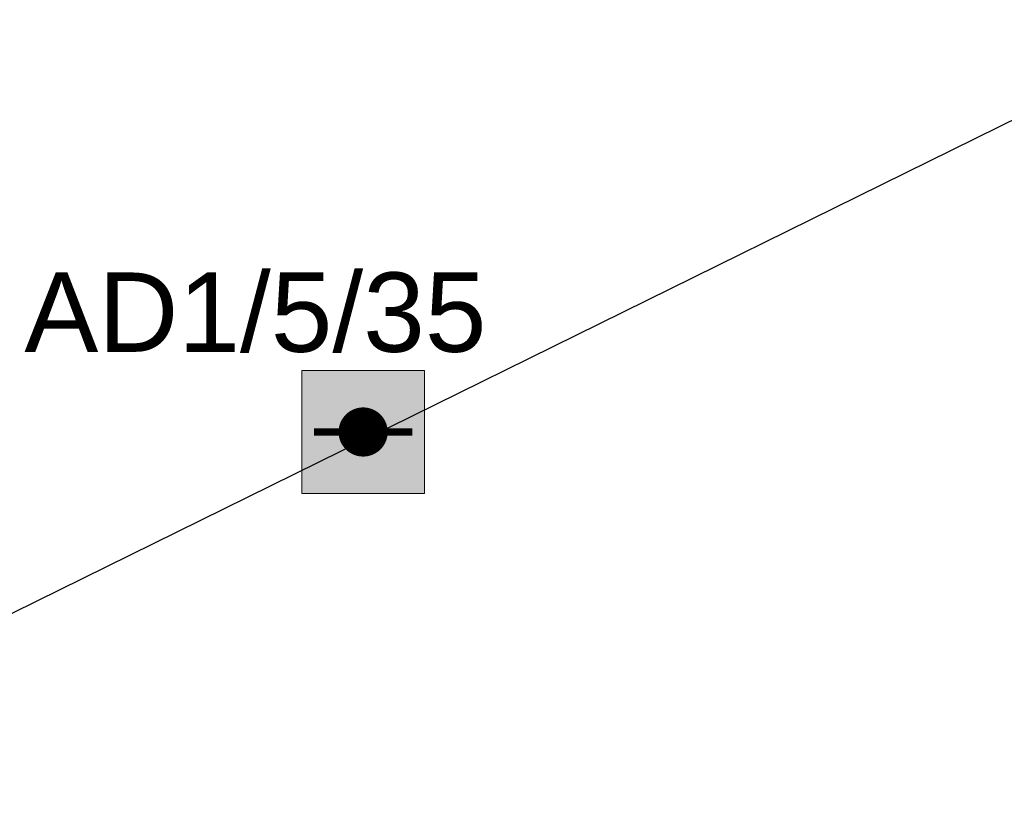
# Model space of a CAD drawing. Header units: millimetres. Extents: x -197461 to 862495, y -970068 to 63888.
# Tile 176 of 205: x -107076 to -104453, y -161769 to -159690. Entities that reach past the tile are written whole.
import ezdxf

# ---------------------------------------------------------------- set-up
doc = ezdxf.new("R2010")
doc.units = ezdxf.units.MM
doc.layers.get('0').update_dxf_attribs({"linetype": 'CONTINUOUS'})
doc.layers.add('UAS', color=240, linetype='CONTINUOUS')
doc.styles.add('ARIAL', font='arialbd.ttf')

# ---------------------------------------------------------------- blocks, each defined once
blk = doc.blocks.new('AD-proj')
at = {"lineweight": 5}
blk.add_lwpolyline([(-250, -250), (250, -250), (250, 250), (-250, 250)], close=True, dxfattribs=at)
at = {"const_width": 100}
blk.add_lwpolyline([(-50, 0, 1), (50, 0, 1)], format="xyb", close=True, dxfattribs=at)
at = {"const_width": 30}
blk.add_lwpolyline([(-200, 0), (200, 0)], dxfattribs=at)

msp = doc.modelspace()

# ---------------------------------------------------------------- hatches: boundary and pattern name
at = {"layer": 'UAS', "lineweight": 50, "true_color": 0xffffff}
h = msp.add_hatch(color=7, dxfattribs=at)
h.dxf.hatch_style = 1
h.paths.add_polyline_path([(-106193.90009, -160788.40229), (-106128.42916, -160788.40229, 1)], flags=16)
h.paths.add_polyline_path([(-105997.48728, -160952.07964), (-105997.48728, -160624.72494), (-106324.84197, -160624.72494), (-106324.84197, -160952.07964)])

# ---------------------------------------------------------------- linework, layer by layer
at = {"layer": 'UAS', "color": 1}
msp.add_lwpolyline([(-121739.85666, -168484.95527), (-100898.63859, -158216.56642), (-102330.94483, -154990.3193), (-98053.45881, -152943.70094), (-98077.33694, -138516.96076)], dxfattribs=at)

# ---------------------------------------------------------------- block references
at = {"layer": 'UAS', "xscale": 0.6547093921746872, "yscale": 0.6547093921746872, "zscale": 0.6547093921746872}
msp.add_blockref('AD-proj', (-106161.16462, -160788.40229), dxfattribs=at)

# ---------------------------------------------------------------- next in the draw order: texts
at = {"layer": 'UAS', "color": 251, "linetype": 'Continuous', "lineweight": 20, "true_color": 0x636466, "insert": (-106448.1844, -160470.69929), "char_height": 211.4384766, "width": 1051.7117129, "attachment_point": 5, "style": 'ARIAL', "bg_fill": 3, "box_fill_scale": 1.1, "bg_fill_color": 256, "bg_fill_transparency": 0}
msp.add_mtext('\\A1;{\\fArial|b0|i0|c186|p34;\\C1;AD1/5/35}', dxfattribs=at)

doc.saveas('drawing.dxf')
